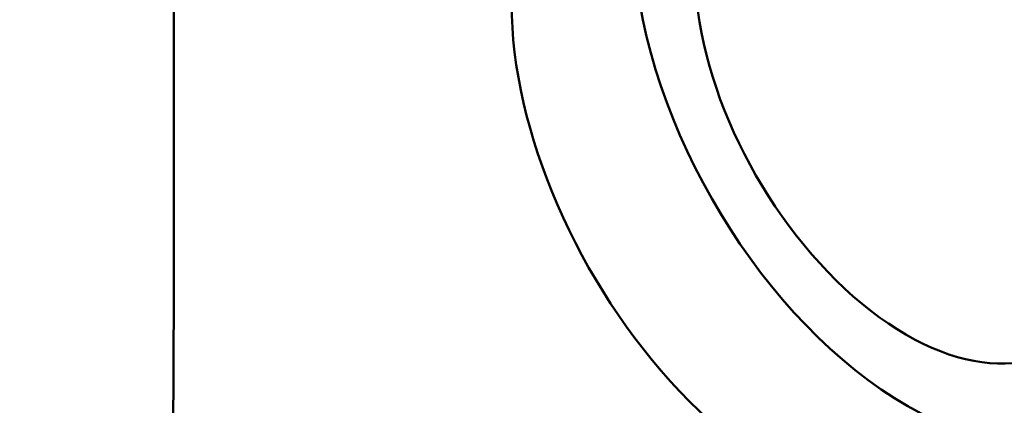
# Model space of a CAD drawing. Header units: millimetres. Extents: x 0 to 2100, y 0 to 1485.
# Tile 240 of 247: x 1790.43 to 1807.53, y 845.79 to 852.49. Entities that reach past the tile are written whole.
import ezdxf

# ---------------------------------------------------------------- set-up
doc = ezdxf.new("R2010")
doc.units = ezdxf.units.MM
doc.header["$LTSCALE"] = 5
doc.layers.add('Sichtbar (ISO)', color=7, linetype='Continuous', lineweight=50)

msp = doc.modelspace()

# ---------------------------------------------------------------- linework, layer by layer
at = {"layer": 'Sichtbar (ISO)'}
msp.add_line((1793.1029, 848.2252), (1793.1029, 858.6325), dxfattribs=at)
for centre, major_axis, start_param, end_param in [((1805.8309, 851.2568), (3.35, -5.8024), 3.9945239, 7.0115429), ((1805.8309, 851.2568), (2.6, -4.5033), 3.9269903, 6.5614321), ((1803.7095, 850.0321), (3.35, -5.8024), 3.9269903, 6.2831853)]:
    msp.add_ellipse(centre, major_axis=major_axis, ratio=0.5773508, start_param=start_param, end_param=end_param, dxfattribs=at)
msp.add_open_spline([(1789.6078, 835.3024), (1790.1192, 835.8445), (1791.115, 836.9854), (1792.1414, 838.7278), (1792.7877, 840.8658), (1793.0138, 842.8582), (1793.106, 845.4812), (1793.1029, 847.135), (1793.1029, 848.2252)], degree=3, knots=[0.69108593, 0.69108593, 0.69108593, 0.69108593, 0.75088861, 0.81163639, 0.84342403, 0.90346722, 0.93627437, 1, 1, 1, 1], dxfattribs=at)

doc.saveas('drawing.dxf')
